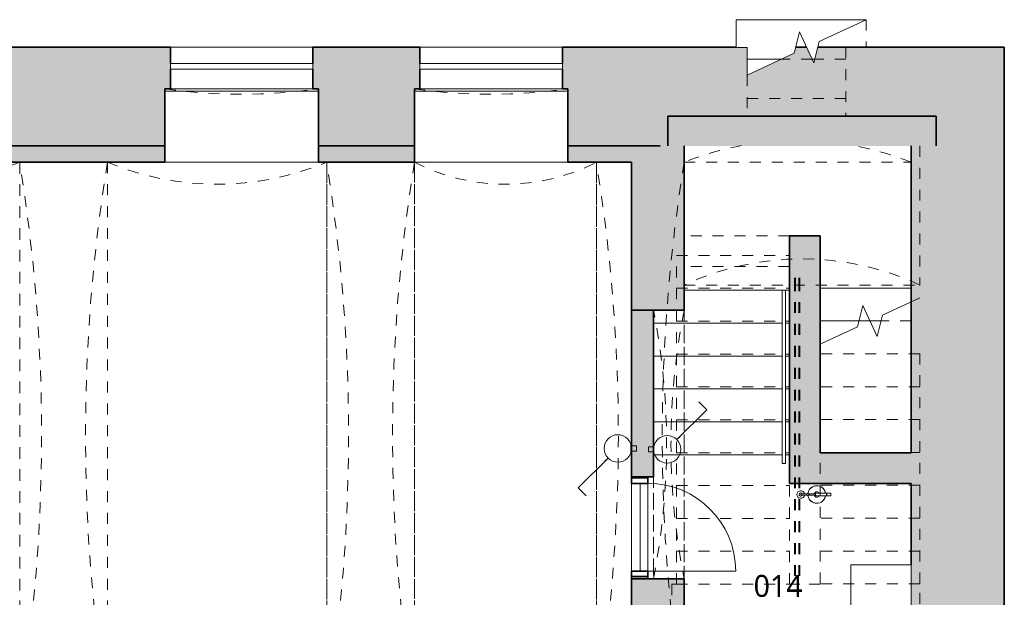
# Model space of a CAD drawing. Header units: metres. Extents: x -0.2 to 46.2, y -4.9 to 27.9.
# Tile 11 of 11: x 30.8 to 39.8, y 9.7 to 15. Entities that reach past the tile are written whole.
import ezdxf

# ---------------------------------------------------------------- set-up
doc = ezdxf.new("R2010")
doc.units = ezdxf.units.M
for name, pattern in [('AV - Carkovana 2mm', [0.0027, 0.002, -0.0007]), ('AV - Cerch_ 1 tecka 4mm', [0.006, 0.004, -0.001, 0, -0.001]), ('AV - Cerch_ 2 tecky 2mm', [0.0038, 0.002, -0.0006, 0, -0.0006, 0, -0.0006]), ('AV - Cerch_ 2 tecky 4mm', [0.008, 0.004, -0.0015, 0, -0.001, 0, -0.0015])]:
    doc.linetypes.add(name, pattern=pattern)
doc.layers.add('AV-MISTNOSTI', color=5, linetype='Continuous', lineweight=5, true_color=0x0000ff)
doc.layers.add('AV-TEXTY', color=5, linetype='Continuous', lineweight=13, true_color=0x0000ff)
doc.layers.add('AV-SRAFY', color=7, linetype='Continuous', lineweight=35)
doc.layers.add('AV-STAVBA', color=7, linetype='Continuous', lineweight=18)
doc.styles.add('Trebuchet MS_B', font='trebuc.ttf', dxfattribs={"height": 0.2})

# ---------------------------------------------------------------- blocks, each defined once
blk = doc.blocks.new('GM_Otvor s klenutým nadpražím - 4990x1950_4050-883161-1PP')
at = {"layer": 'AV-STAVBA', "color": 254, "linetype": 'AV - Cerch_ 1 tecka 4mm', "lineweight": 13, "true_color": 0xcccccc}
for p, q in [((-2.495, 0.4), (2.495, 0.4)), ((2.4115, -0.4), (-2.4115, -0.4))]:
    blk.add_line(p, q, dxfattribs=at)
for centre, start, end in [((0, 15.8626), 260.8339, 279.1661), ((0, -15.8626), 80.8339, 99.1661)]:
    blk.add_arc(centre, 15.6626, start, end, dxfattribs=at)
blk = doc.blocks.new('DO_1-L_Ocel_ - 800x1970_150-V1-1PP')
at = {"layer": 'AV-STAVBA', "color": 254, "true_color": 0xcccccc}
for p in [(0.4, 0.875), (-0.4, 0.075)]:
    blk.add_line(p, (0.4, 0.075), dxfattribs=at)
at = {"layer": 'AV-STAVBA', "color": 254, "linetype": 'AV - Cerch_ 1 tecka 4mm', "true_color": 0xcccccc}
for p, q in [((-0.45, 0.075), (0.45, 0.075)), ((-0.4, 0.075), (0.4, 0.075)), ((-0.45, -0.075), (0.45, -0.075)), ((-0.4, -0.075), (0.4, -0.075))]:
    blk.add_line(p, q, dxfattribs=at)
at = {"layer": 'AV-STAVBA', "color": 254, "lineweight": 35, "true_color": 0xcccccc}
for p, q in [((-0.4, 0.075), (-0.45, 0.075)), ((-0.4, -0.075), (-0.4, 0.075)), ((0.45, 0.075), (0.4, 0.075)), ((0.4, 0.075), (0.4, -0.075)), ((-0.45, -0.075), (-0.4, -0.075)), ((0.4, -0.075), (0.45, -0.075))]:
    blk.add_line(p, q, dxfattribs=at)
at = {"layer": 'AV-STAVBA', "color": 254, "true_color": 0xcccccc}
blk.add_arc((0.4, 0.075), 0.8, 90, 180, dxfattribs=at)
blk = doc.blocks.new('WI_1-1_sklepní_s příčlemi_s klenutým nadpražím_2x šikmý parapet_ nadpraží - 1300x600-1019331-1PP')
at = {"layer": 'AV-STAVBA', "color": 254, "true_color": 0xcccccc}
for p, q in [((-0.65, 0.375), (0.65, 0.375)), ((-0.65, 0.325), (-0.65, 0.375)), ((0.65, 0.375), (0.65, 0.325)), ((0.65, 0.325), (-0.65, 0.325))]:
    blk.add_line(p, q, dxfattribs=at)
at = {"layer": 'AV-STAVBA', "color": 254, "linetype": 'AV - Carkovana 2mm', "true_color": 0xcccccc}
blk.add_arc((0, 5.0958), 5, 261.95215, 278.04785, dxfattribs=at)
blk = doc.blocks.new('GM_Otvor s klenutým nadpražím - 2450x2330_2300-1650463-1PP')
at = {"layer": 'AV-STAVBA', "color": 254, "linetype": 'AV - Cerch_ 1 tecka 4mm', "lineweight": 13, "true_color": 0xcccccc}
for p, q in [((-1.225, 0.24), (1.225, 0.24)), ((1.1415, -0.04), (-1.1415, -0.04))]:
    blk.add_line(p, q, dxfattribs=at)
for centre, start, end in [((0, 6.4326), 258.81041, 281.18959), ((0, -6.2326), 78.81041, 101.18959)]:
    blk.add_arc(centre, 6.3126, start, end, dxfattribs=at)
blk = doc.blocks.new('GM_Otvor_obdélníkový - 930x2180-926093-1PP')
at = {"layer": 'AV-STAVBA', "color": 254, "linetype": 'AV - Cerch_ 1 tecka 4mm', "lineweight": 13, "true_color": 0xcccccc}
for p, q in [((-0.465, 0.1), (0.465, 0.1)), ((-0.465, -0.1), (0.465, -0.1)), ((-0.465, -0.1), (0.465, -0.1))]:
    blk.add_line(p, q, dxfattribs=at)
blk = doc.blocks.new('GM_Otvor s klenutým nadpražím - 4990x2050_4050-1402283-1PP')
at = {"layer": 'AV-STAVBA', "color": 254, "linetype": 'AV - Cerch_ 1 tecka 4mm', "lineweight": 13, "true_color": 0xcccccc}
for p, q in [((-2.495, 0.4), (2.495, 0.4)), ((2.4115, -0.4), (-2.4115, -0.4))]:
    blk.add_line(p, q, dxfattribs=at)
for centre, start, end in [((0, 15.8626), 260.8339, 279.1661), ((0, -15.8626), 80.8339, 99.1661)]:
    blk.add_arc(centre, 15.6626, start, end, dxfattribs=at)
blk = doc.blocks.new('GM_Void_valená klenba - GM_Void_valená klenba-1524416-1PP')
at = {"layer": 'AV-STAVBA', "color": 254, "linetype": 'AV - Cerch_ 1 tecka 4mm', "lineweight": 13, "true_color": 0xcccccc}
for p, q in [((-0.83, 2.495), (-0.83, -2.495)), ((-0.83, 2.495), (0.83, 2.495)), ((0.83, 2.495), (0.83, -2.495)), ((-0.83, -2.495), (0.83, -2.495))]:
    blk.add_line(p, q, dxfattribs=at)
for centre, start, end in [((0, 4.1147), 242.86788, 297.13212), ((0, -4.1147), 62.86788, 117.13212)]:
    blk.add_arc(centre, 1.82, start, end, dxfattribs=at)
blk = doc.blocks.new('GM_Void_valená klenba - GM_Void_valená klenba-1524417-1PP')
at = {"layer": 'AV-STAVBA', "color": 254, "linetype": 'AV - Cerch_ 1 tecka 4mm', "lineweight": 13, "true_color": 0xcccccc}
for p, q in [((-1, 2.495), (-1, -2.495)), ((-1, 2.495), (1, 2.495)), ((1, 2.495), (1, -2.495)), ((-1, -2.495), (1, -2.495))]:
    blk.add_line(p, q, dxfattribs=at)
for centre, start, end in [((0, 4.895), 247.38014, 292.61986), ((0, -4.895), 67.38014, 112.61986)]:
    blk.add_arc(centre, 2.6, start, end, dxfattribs=at)
blk = doc.blocks.new('GM_Void_valená klenba - GM_Void_valená klenba-1524418-1PP')
at = {"layer": 'AV-STAVBA', "color": 254, "linetype": 'AV - Cerch_ 1 tecka 4mm', "lineweight": 13, "true_color": 0xcccccc}
for p, q in [((-1.115, 2.495), (-1.115, -2.495)), ((-1.115, 2.495), (1.115, 2.495)), ((1.115, 2.495), (1.115, -2.495)), ((-1.115, -2.495), (1.115, -2.495))]:
    blk.add_line(p, q, dxfattribs=at)
for centre, start, end in [((0, 5.5051), 249.67456, 290.32544), ((0, -5.5051), 69.67456, 110.32544)]:
    blk.add_arc(centre, 3.21, start, end, dxfattribs=at)
blk = doc.blocks.new('GM_Nika s klenutým nadpražím - 2070x2300_2300-1345910-1PP')
at = {"layer": 'AV-STAVBA', "color": 254, "linetype": 'AV - Cerch_ 1 tecka 4mm', "lineweight": 13, "true_color": 0xcccccc}
blk.add_line((1.035, 0.525), (-1.035, 0.525), dxfattribs=at)
for start, end in [(248.1263, 259.32908), (280.67092, 291.8737)]:
    blk.add_arc((0, 3.1031), 2.7781, start, end, dxfattribs=at)
blk = doc.blocks.new('GM_Otvor_obdélníkový - 960x1970-1347470-1PP')
at = {"layer": 'AV-STAVBA', "color": 254, "linetype": 'AV - Cerch_ 1 tecka 4mm', "lineweight": 13, "true_color": 0xcccccc}
for p, q in [((-0.48, 0.14), (0.48, 0.14)), ((-0.48, -0.14), (0.48, -0.14)), ((-0.48, -0.14), (0.48, -0.14))]:
    blk.add_line(p, q, dxfattribs=at)
blk = doc.blocks.new('Railing - Railing-1400146-1PP')
at = {"layer": 'AV-STAVBA', "color": 254, "true_color": 0xcccccc}
for p, q in [((37.7398, 12.5299), (37.7698, 12.5299)), ((37.7398, 10.9499), (37.7398, 12.5299)), ((37.7698, 10.9499), (37.7698, 12.5299)), ((37.7698, 10.9499), (37.7398, 10.9499))]:
    blk.add_line(p, q, dxfattribs=at)
blk = doc.blocks.new('Railing - Railing-1407376-1PP')
at = {"layer": 'AV-STAVBA', "color": 254, "linetype": 'AV - Cerch_ 2 tecky 2mm', "true_color": 0xcccccc}
for p, q in [((37.8498, 12.6432), (37.8498, 12.6232)), ((37.8498, 12.6232), (37.8498, 9.8482)), ((37.8598, 12.6432), (37.8598, 12.6232)), ((37.8598, 12.6432), (37.8598, 12.6232)), ((37.8598, 12.6232), (37.8598, 9.8482)), ((37.8598, 12.6232), (37.8598, 9.8482)), ((37.8898, 12.6432), (37.8898, 12.6232)), ((37.8898, 12.6432), (37.8898, 12.6232)), ((37.8898, 12.6232), (37.8898, 9.8482)), ((37.8898, 12.6232), (37.8898, 9.8482)), ((37.8998, 12.6432), (37.8998, 12.6232)), ((37.8998, 12.6232), (37.8998, 9.8482)), ((37.8998, 9.8482), (37.8498, 9.8482)), ((37.8898, 9.8482), (37.8598, 9.8482)), ((37.8898, 9.8482), (37.8598, 9.8482))]:
    blk.add_line(p, q, dxfattribs=at)
blk = doc.blocks.new('GM_Hasicí přístroj - Hasici pristroj-1546942-1PP')
at = {"layer": 'AV-STAVBA', "color": 254, "lineweight": 13, "true_color": 0xcccccc}
for p, q in [((-0.0421, 0.0036), (-0.1007, 0.0036)), ((-0.0421, 0.0111), (0.0579, 0.0111)), ((-0.0421, 0.0111), (-0.0421, -0.0139)), ((0.0579, 0.0111), (0.0605, 0.0111)), ((0.0579, 0.0111), (0.0579, -0.0139)), ((0.0605, 0.0111), (0.0979, 0.0111)), ((0.0605, 0.0111), (0.0605, -0.0139)), ((0.0979, 0.0111), (0.0979, -0.0139)), ((-0.1007, -0.0064), (-0.0421, -0.0064)), ((0.0579, -0.0139), (-0.0421, -0.0139)), ((0.0605, -0.0139), (0.0579, -0.0139)), ((0.0979, -0.0139), (0.0605, -0.0139))]:
    blk.add_line(p, q, dxfattribs=at)
at = {"layer": 'AV-STAVBA', "color": 254, "lineweight": 13, "true_color": 0xcccccc, "flags": 128}
for points in [[(-0.1007, 0.0036), (-0.1035, 0.0036), (-0.1063, 0.0036), (-0.1092, 0.0036), (-0.112, 0.0036), (-0.1149, 0.0036), (-0.1177, 0.0036), (-0.1205, 0.0036), (-0.1233, 0.0036), (-0.126, 0.0036), (-0.1288, 0.0036), (-0.1315, 0.0036), (-0.1341, 0.0036), (-0.1367, 0.0036), (-0.1393, 0.0036), (-0.1418, 0.0036), (-0.1443, 0.0036), (-0.1467, 0.0036), (-0.149, 0.0036), (-0.1513, 0.0036), (-0.1535, 0.0036), (-0.1556, 0.0036), (-0.1577, 0.0036), (-0.1596, 0.0036), (-0.1615, 0.0036), (-0.1633, 0.0036), (-0.165, 0.0036), (-0.1667, 0.0036), (-0.1682, 0.0036), (-0.1696, 0.0036), (-0.1709, 0.0036), (-0.1714, 0.0036)], [(-0.1714, -0.0064), (-0.1701, -0.0064), (-0.1687, -0.0064), (-0.1673, -0.0064), (-0.1657, -0.0064), (-0.164, -0.0064), (-0.1622, -0.0064), (-0.1604, -0.0064), (-0.1584, -0.0064), (-0.1564, -0.0064), (-0.1543, -0.0064), (-0.1522, -0.0064), (-0.1499, -0.0064), (-0.1476, -0.0064), (-0.1452, -0.0064), (-0.1428, -0.0064), (-0.1403, -0.0064), (-0.1377, -0.0064), (-0.1351, -0.0064), (-0.1325, -0.0064), (-0.1298, -0.0064), (-0.1271, -0.0064), (-0.1244, -0.0064), (-0.1216, -0.0064), (-0.1188, -0.0064), (-0.116, -0.0064), (-0.1131, -0.0064), (-0.1103, -0.0064), (-0.1074, -0.0064), (-0.1046, -0.0064), (-0.1018, -0.0064), (-0.1007, -0.0064)]]:
    blk.add_lwpolyline(points, dxfattribs=at)
at = {"layer": 'AV-STAVBA', "color": 254, "lineweight": 13, "true_color": 0xcccccc}
for centre, radius, start, end in [((-0.1772, -0.0014), 0.035, 7.23753, 180), ((-0.1764, -0.0014), 0.015, 18.64917, 180), ((-0.1764, -0.0014), 0.015, 165, 180), ((-0.1764, -0.0014), 0.015, 105, 134.93615), ((-0.1714, -0.0014), 0.005, 150, 180), ((-0.1714, -0.0014), 0.005, 90, 120), ((-0.1764, -0.0014), 0.015, 45.06385, 75), ((-0.1764, -0.0014), 0.015, 18.64917, 44.93615), ((-0.0307, -0.0014), 0.08, 90, 176.37662), ((-0.0307, -0.0014), 0.08, 159.97132, 176.42822), ((-0.0307, -0.0014), 0.08, 114.97132, 155.02868), ((-0.0307, -0.0014), 0.08, 90, 110.02868), ((-0.0307, -0.0014), 0.025, 90, 169.20034), ((-0.0307, -0.0014), 0.08, 69.97132, 90), ((-0.0307, -0.0014), 0.08, 9.18677, 90), ((-0.0307, -0.0014), 0.025, 30, 90), ((-0.0307, -0.0014), 0.08, 24.97132, 65.02868), ((-0.0307, -0.0014), 0.08, 9.05555, 20.02868), ((-0.1772, -0.0014), 0.035, 180, 351.96894), ((-0.1764, -0.0014), 0.015, 174.95011, 180), ((-0.1764, -0.0014), 0.015, 180, 185.04989), ((-0.1764, -0.0014), 0.015, 180, 224.93615), ((-0.1764, -0.0014), 0.015, 180, 341.97651), ((-0.1764, -0.0014), 0.015, 240, 270), ((-0.1714, -0.0014), 0.005, 180, 210), ((-0.1714, -0.0014), 0.005, 240, 285), ((-0.1764, -0.0014), 0.015, 330, 341.97651), ((-0.0307, -0.0014), 0.08, 183.5619, 200.02868), ((-0.0307, -0.0014), 0.08, 183.6137, 270), ((-0.0307, -0.0014), 0.08, 204.97132, 245.02868), ((-0.0307, -0.0014), 0.08, 249.97132, 270), ((-0.0307, -0.0014), 0.025, 190.79953, 270), ((-0.0307, -0.0014), 0.025, 270, 330), ((-0.0307, -0.0014), 0.08, 270, 350.81323), ((-0.0307, -0.0014), 0.08, 270, 290.02868), ((-0.0307, -0.0014), 0.08, 294.97132, 335.02868), ((-0.0307, -0.0014), 0.08, 339.97132, 350.94445)]:
    blk.add_arc(centre, radius, start, end, dxfattribs=at)
for points, knots in [([(-0.1764, -0.0014), (-0.1764, -0.0009), (-0.1762, 0.0003), (-0.1753, 0.0019), (-0.1742, 0.0028), (-0.1731, 0.0033), (-0.1725, 0.0034), (-0.1723, 0.0035)], [0, 0, 0, 0, 0.1111111, 0.2222222, 0.3333333, 0.3888889, 0.4444444, 0.4444444, 0.4444444, 0.4444444]), ([(-0.1689, -0.0058), (-0.1692, -0.0059), (-0.1697, -0.0062), (-0.1705, -0.0064), (-0.1714, -0.0065), (-0.1723, -0.0064), (-0.1731, -0.0062), (-0.1742, -0.0057), (-0.1753, -0.0047), (-0.1762, -0.0032), (-0.1764, -0.002), (-0.1764, -0.0014)], [0.3333333, 0.3333333, 0.3333333, 0.3333333, 0.3888889, 0.4444444, 0.5, 0.5555556, 0.6111111, 0.6666667, 0.7777778, 0.8888889, 1, 1, 1, 1])]:
    blk.add_open_spline(points, degree=3, knots=knots, dxfattribs=at)
for points in [[(-0.1004, -0.0014), (-0.1004, -0.0009), (-0.1004, 0.0003), (-0.1005, 0.0018), (-0.1005, 0.003), (-0.1006, 0.0034), (-0.1006, 0.0035)], [(-0.1006, -0.0064), (-0.1006, -0.0063), (-0.1005, -0.0059), (-0.1005, -0.0047), (-0.1004, -0.0032), (-0.1004, -0.002), (-0.1004, -0.0014)]]:
    blk.add_open_spline(points, degree=3, dxfattribs=at)
blk = doc.blocks.new('GM_Void_valená klenba - GM_Void_valená klenba-1683622-1PP')
at = {"layer": 'AV-STAVBA', "color": 254, "linetype": 'AV - Cerch_ 1 tecka 4mm', "lineweight": 13, "true_color": 0xcccccc}
for p, q in [((-1.075, 0.353), (-1.075, -0.917)), ((1.075, 0.353), (1.075, -0.917)), ((-1.075, -0.917), (1.075, -0.917))]:
    blk.add_line(p, q, dxfattribs=at)
blk.add_arc((0, -3.2183), 2.54, 64.96143, 115.03857, dxfattribs=at)
blk = doc.blocks.new('D0089 - 1514 - OÚPSŘ_Benešova_rvt-1-1PP')
at = {"layer": 'AV-SRAFY', "lineweight": 5, "true_color": 0xcccccc}
h = blk.add_hatch(color=254, dxfattribs=at)
h.paths.add_polyline_path([(32.1098, 13.6982), (32.1098, 13.8482), (30.4848, 13.8482), (30.4848, 13.6982), (31.4944, 13.6982)])
h.paths.add_polyline_path([(33.5098, 13.6982), (34.3848, 13.6982), (34.3848, 13.8482), (33.5098, 13.8482)])
h.paths.add_polyline_path([(36.8448, 13.6982), (36.8448, 13.8482), (35.7848, 13.8482), (35.7848, 13.6982), (36.6248, 13.6982)])
h.paths.add_polyline_path([(22.2948, 13.6982), (22.8198, 13.6982), (22.8198, 13.8482), (22.3279, 13.8482), (22.3279, 14.7482), (17.1148, 14.7482), (17.1148, 13.6982), (22.186, 13.6982)])
h.paths.add_polyline_path([(29.0848, 13.6982), (29.0848, 13.8482), (27.4398, 13.8482), (27.4398, 13.6982), (27.4548, 13.6982)])
h.paths.add_polyline_path([(26.1398, 13.6982), (26.1398, 13.8482), (24.1198, 13.8482), (24.1198, 13.6982), (25.4349, 13.6982)])
h = blk.add_hatch(color=254, dxfattribs=at)
h.paths.add_polyline_path([(38.9148, 13.8482), (38.9148, 14.7482), (38.064, 14.7482), (38.0291, 14.6045), (37.9621, 14.7482), (37.8628, 14.7471), (37.8497, 14.6933), (37.4198, 14.4928), (37.4198, 14.7471), (35.7348, 14.7482), (35.7348, 14.3682), (35.7848, 14.3682), (35.7848, 13.8482), (38.0763, 13.8482)])
h.paths.add_polyline_path([(34.3848, 13.8482), (34.3848, 14.3682), (34.4348, 14.3682), (34.4348, 14.7482), (33.4598, 14.7482), (33.4598, 14.3682), (33.5098, 14.3682), (33.5098, 13.8482)])
h.paths.add_polyline_path([(30.4848, 13.8482), (32.1098, 13.8482), (32.1098, 14.3682), (32.1598, 14.3682), (32.1598, 14.7482), (30.4348, 14.7482), (30.4348, 14.3682), (30.4848, 14.3682)])
h.paths.add_polyline_path([(29.0848, 13.8482), (29.0848, 14.3682), (29.1348, 14.3682), (29.1348, 14.7482), (27.4398, 14.7482), (27.4398, 13.8482), (27.4548, 13.8482)])
h.paths.add_polyline_path([(26.1398, 13.8482), (26.1398, 14.7482), (23.5198, 14.7482), (23.5198, 14.3682), (24.1198, 14.3682), (24.1198, 13.8482), (25.4349, 13.8482)])
h.paths.add_polyline_path([(22.8198, 13.8482), (22.8198, 14.7482), (22.3279, 14.7482), (22.3279, 13.8482)])
for points in [[(39.5736, 13.8482), (39.7648, 13.8482), (39.7648, 14.7482), (38.9148, 14.7482), (38.9148, 13.8482)], [(36.6948, 13.8482), (39.1448, 13.8482), (39.1448, 14.1182), (36.6948, 14.1182)], [(39.5736, 13.0482), (39.7648, 13.0482), (39.7648, 13.8482), (38.9148, 13.8482), (38.9148, 13.0482)], [(39.7648, 1.3982), (39.7648, 13.0482), (38.9148, 13.0482), (38.9148, 1.3982)]]:
    blk.add_hatch(color=254, dxfattribs=at).paths.add_polyline_path(points)
h = blk.add_hatch(color=254, dxfattribs=at)
h.paths.add_polyline_path([(36.8448, 8.7082), (36.8448, 9.8982), (36.3648, 9.8982), (36.3648, 8.7082)])
h.paths.add_polyline_path([(36.8448, 12.3482), (36.8448, 13.6982), (36.3648, 13.6982), (36.3648, 12.3482)])
at = {"layer": 'AV-SRAFY', "lineweight": 18, "true_color": 0xcccccc}
for points in [[(37.8063, 10.7682), (38.0848, 10.7682), (38.0848, 13.0282), (37.8048, 13.0282), (37.8048, 10.7682)], [(36.3648, 10.8282), (36.5648, 10.8282), (36.5648, 12.3482), (36.3648, 12.3482)], [(38.5637, 10.7682), (38.9148, 10.7682), (38.9148, 11.0482), (38.0848, 11.0482), (38.0848, 10.7682)]]:
    blk.add_hatch(color=254, dxfattribs=at).paths.add_polyline_path(points)
h = blk.add_hatch(color=254, dxfattribs=at)
h.paths.add_polyline_path([(36.5148, 9.8982), (36.5148, 9.9182), (36.3648, 9.9182), (36.3648, 9.8982)])
h.paths.add_polyline_path([(36.3648, 10.8182), (36.5148, 10.8182), (36.5148, 10.8282), (36.3648, 10.8282)])
at = {"layer": 'AV-STAVBA', "color": 254, "true_color": 0xcccccc}
for p, q in [((38.5063, 14.9994), (37.3198, 14.9994)), ((37.3198, 14.9994), (37.3198, 14.7471)), ((32.1598, 14.7482), (33.4598, 14.7482)), ((34.4348, 14.7482), (35.7348, 14.7482)), ((37.3198, 14.7471), (37.4198, 14.7471)), ((37.4198, 14.7471), (37.4198, 14.6394)), ((37.4198, 14.6394), (37.4198, 14.4928)), ((37.7342, 14.6394), (37.4198, 14.6394)), ((38.0376, 14.6394), (38.0128, 14.6394)), ((32.1598, 14.3682), (33.4598, 14.3682)), ((34.4348, 14.3682), (35.7348, 14.3682)), ((32.1098, 14.3482), (33.5098, 14.3482)), ((34.3848, 14.3482), (35.7848, 14.3482)), ((33.5098, 13.6982), (32.1098, 13.6982)), ((35.7848, 13.6982), (34.3848, 13.6982)), ((36.8448, 12.5299), (37.7398, 12.5299)), ((37.7698, 12.5299), (37.8048, 12.5299)), ((38.9148, 12.5506), (38.0848, 12.5506)), ((36.5648, 12.2299), (37.7398, 12.2299)), ((37.7698, 12.2299), (37.8048, 12.2299)), ((38.4394, 12.2506), (38.0848, 12.2506)), ((38.6403, 12.2506), (38.5398, 12.2506)), ((36.5648, 11.9299), (37.7398, 11.9299)), ((37.7698, 11.9299), (37.8048, 11.9299)), ((36.5648, 11.6299), (37.7398, 11.6299)), ((37.7698, 11.6299), (37.8048, 11.6299)), ((36.5648, 11.3299), (37.7398, 11.3299)), ((37.7698, 11.3299), (37.8048, 11.3299)), ((36.5648, 11.0299), (37.7398, 11.0299)), ((37.7698, 11.0299), (37.8048, 11.0299)), ((36.3648, 9.9682), (36.3648, 10.7682)), ((36.4448, 9.9682), (36.4448, 10.7682)), ((36.5148, 10.7682), (36.5148, 9.9682))]:
    blk.add_line(p, q, dxfattribs=at)
at = {"layer": 'AV-STAVBA', "color": 254, "linetype": 'AV - Cerch_ 2 tecky 4mm', "true_color": 0xcccccc}
for p, q in [((38.5063, 14.9994), (37.3198, 14.9994)), ((38.5063, 14.9994), (38.5063, 14.7482)), ((38.3198, 14.7482), (38.3198, 14.1182)), ((38.5063, 14.7482), (38.3198, 14.7482)), ((37.7342, 14.6394), (37.4198, 14.6394)), ((38.0128, 14.6394), (37.7342, 14.6394)), ((38.0128, 14.6394), (37.7342, 14.6394)), ((38.0376, 14.6394), (38.0128, 14.6394)), ((38.3198, 14.6394), (38.0376, 14.6394)), ((38.3198, 14.6394), (38.0376, 14.6394)), ((37.4198, 14.4928), (37.4198, 14.1182)), ((38.3198, 14.2794), (37.4198, 14.2794)), ((38.3198, 14.2794), (37.4198, 14.2794)), ((38.3198, 14.1182), (37.4198, 14.1182)), ((36.7748, 12.8482), (37.8048, 12.8482)), ((36.7748, 9.8482), (36.7748, 12.8482)), ((37.8048, 9.8482), (37.8048, 12.8482)), ((36.7748, 12.5482), (37.8048, 12.5482)), ((36.7748, 12.5482), (37.8048, 12.5482)), ((36.8448, 12.5299), (37.7398, 12.5299)), ((37.7698, 12.5299), (37.8048, 12.5299)), ((38.9148, 12.5506), (38.0848, 12.5506)), ((36.5648, 12.2299), (37.7398, 12.2299)), ((36.7748, 12.2482), (37.8048, 12.2482)), ((36.7748, 12.2482), (37.8048, 12.2482)), ((37.7698, 12.2299), (37.8048, 12.2299)), ((38.4394, 12.2506), (38.0848, 12.2506)), ((38.5398, 12.2506), (38.4394, 12.2506)), ((38.5398, 12.2506), (38.4394, 12.2506)), ((38.6403, 12.2506), (38.5398, 12.2506)), ((38.9148, 12.2506), (38.6403, 12.2506)), ((38.9148, 12.2506), (38.6403, 12.2506)), ((36.7748, 11.9482), (37.8048, 11.9482)), ((36.7748, 11.9482), (37.8048, 11.9482)), ((38.0848, 11.9543), (38.0848, 9.8506)), ((38.9948, 11.9506), (38.0848, 11.9506)), ((38.9948, 11.9506), (38.0848, 11.9506)), ((38.9948, 11.9543), (38.9948, 9.8506)), ((36.5648, 11.9299), (37.7398, 11.9299)), ((37.7698, 11.9299), (37.8048, 11.9299)), ((36.5648, 11.6299), (37.7398, 11.6299)), ((36.7748, 11.6482), (37.8048, 11.6482)), ((36.7748, 11.6482), (37.8048, 11.6482)), ((37.7698, 11.6299), (37.8048, 11.6299)), ((38.9948, 11.6506), (38.0848, 11.6506)), ((38.9948, 11.6506), (38.0848, 11.6506)), ((36.5648, 11.3299), (37.7398, 11.3299)), ((36.7748, 11.3482), (37.8048, 11.3482)), ((36.7748, 11.3482), (37.8048, 11.3482)), ((37.7698, 11.3299), (37.8048, 11.3299)), ((38.9948, 11.3506), (38.0848, 11.3506)), ((38.9948, 11.3506), (38.0848, 11.3506)), ((36.7748, 11.0482), (37.8048, 11.0482)), ((36.7748, 11.0482), (37.8048, 11.0482)), ((38.9948, 11.0506), (38.0848, 11.0506)), ((38.9948, 11.0506), (38.0848, 11.0506)), ((36.5648, 11.0299), (37.7398, 11.0299)), ((37.7698, 11.0299), (37.8048, 11.0299)), ((36.7748, 10.7482), (37.8048, 10.7482)), ((36.7748, 10.7482), (37.8048, 10.7482)), ((38.9948, 10.7506), (38.0848, 10.7506)), ((38.9948, 10.7506), (38.0848, 10.7506)), ((36.7748, 10.4482), (37.8048, 10.4482)), ((36.7748, 10.4482), (37.8048, 10.4482)), ((38.9948, 10.4506), (38.0848, 10.4506)), ((38.9948, 10.4506), (38.0848, 10.4506)), ((36.7748, 10.1482), (37.8048, 10.1482)), ((36.7748, 10.1482), (37.8048, 10.1482)), ((38.9948, 10.1506), (38.0848, 10.1506)), ((38.9948, 10.1506), (38.0848, 10.1506)), ((36.7748, 9.8482), (36.7311, 9.8482)), ((36.7311, 9.8482), (36.7311, 8.6682)), ((36.7748, 9.8482), (37.8048, 9.8482)), ((36.7748, 9.8482), (37.8048, 9.8482)), ((38.0848, 9.8482), (37.8048, 9.8482)), ((38.0848, 9.8506), (38.0848, 9.8482)), ((38.9948, 9.8506), (38.0848, 9.8506)), ((38.9948, 9.8506), (38.0848, 9.8506)), ((38.9948, 8.6682), (38.9948, 9.8506))]:
    blk.add_line(p, q, dxfattribs=at)
at = {"layer": 'AV-STAVBA', "color": 254, "lineweight": 13, "true_color": 0xcccccc}
for p, q in [((38.0763, 14.7989), (38.5063, 14.9994)), ((37.8497, 14.6933), (37.897, 14.8877)), ((37.897, 14.8877), (38.0291, 14.6045)), ((38.0291, 14.6045), (38.0763, 14.7989)), ((37.4198, 14.4928), (37.8497, 14.6933)), ((38.6531, 12.3034), (38.9948, 12.4627)), ((38.4265, 12.1978), (38.4738, 12.3922)), ((38.4738, 12.3922), (38.6058, 12.109)), ((38.6058, 12.109), (38.6531, 12.3034)), ((38.0848, 12.0384), (38.4265, 12.1978))]:
    blk.add_line(p, q, dxfattribs=at)
at = {"layer": 'AV-STAVBA', "color": 254, "lineweight": 35, "true_color": 0xcccccc}
for p, q in [((30.4348, 14.7482), (32.1598, 14.7482)), ((32.1598, 14.7482), (32.1598, 14.5982)), ((33.4598, 14.7482), (34.4348, 14.7482)), ((33.4598, 14.7482), (33.4598, 14.5982)), ((34.4348, 14.7482), (34.4348, 14.5982)), ((37.3198, 14.7482), (35.7348, 14.7482)), ((35.7348, 14.7482), (35.7348, 14.5982)), ((37.9621, 14.7482), (37.8631, 14.7482)), ((38.9148, 14.7482), (38.064, 14.7482)), ((38.9148, 14.7482), (39.7648, 14.7482)), ((39.7648, 14.7482), (39.7648, 13.8482)), ((32.1598, 14.5482), (32.1598, 14.3682)), ((33.4598, 14.5482), (33.4598, 14.3682)), ((34.4348, 14.5482), (34.4348, 14.3682)), ((35.7348, 14.5482), (35.7348, 14.3682)), ((32.1598, 14.3682), (32.1098, 14.3682)), ((32.1098, 13.8482), (32.1098, 14.3682)), ((33.4598, 14.3682), (33.5098, 14.3682)), ((33.5098, 14.3682), (33.5098, 13.8482)), ((34.4348, 14.3682), (34.3848, 14.3682)), ((34.3848, 13.8482), (34.3848, 14.3682)), ((35.7348, 14.3682), (35.7848, 14.3682)), ((35.7848, 14.3682), (35.7848, 13.8482)), ((36.6948, 14.1182), (36.6948, 13.8482)), ((36.6948, 14.1182), (39.1448, 14.1182)), ((39.1448, 14.1182), (39.1448, 13.8482)), ((30.4848, 13.8482), (32.1098, 13.8482)), ((32.1098, 13.6982), (32.1098, 13.8482)), ((33.5098, 13.6982), (33.5098, 13.8482)), ((33.5098, 13.8482), (34.3848, 13.8482)), ((34.3848, 13.6982), (34.3848, 13.8482)), ((35.7848, 13.6982), (35.7848, 13.8482)), ((35.7848, 13.8482), (36.6248, 13.8482)), ((36.8448, 13.6982), (36.8448, 13.8482)), ((38.9148, 13.0482), (38.9148, 13.8482)), ((39.7648, 13.0482), (39.7648, 13.8482)), ((32.1098, 13.6982), (30.4848, 13.6982)), ((34.3848, 13.6982), (33.5098, 13.6982)), ((36.3648, 13.6982), (35.7848, 13.6982)), ((36.3648, 13.6982), (36.3648, 12.3482)), ((36.8448, 13.6982), (36.8448, 12.3482)), ((37.8048, 13.0282), (37.8048, 10.7682)), ((38.0848, 13.0282), (37.8048, 13.0282)), ((38.0848, 11.0482), (38.0848, 13.0282)), ((38.9148, 11.0482), (38.9148, 13.0482)), ((39.7648, 1.3982), (39.7648, 13.0482)), ((36.8448, 12.3482), (36.3648, 12.3482)), ((36.3648, 12.3482), (36.3648, 10.8282)), ((36.5648, 12.3482), (36.3648, 12.3482)), ((36.5648, 10.8282), (36.5648, 12.3482)), ((38.9148, 11.0482), (38.0848, 11.0482)), ((36.3648, 10.8282), (36.5648, 10.8282)), ((36.3648, 10.8282), (36.3648, 10.8182)), ((36.5148, 10.8282), (36.3648, 10.8282)), ((36.3648, 10.8182), (36.5148, 10.8182)), ((36.5148, 10.8182), (36.5148, 10.8282)), ((37.8048, 10.7682), (38.0848, 10.7682)), ((38.0848, 10.7682), (38.9148, 10.7682)), ((38.9148, 10.0247), (38.9148, 10.7682)), ((36.3648, 9.9182), (36.3648, 9.8982)), ((36.5148, 9.9182), (36.3648, 9.9182)), ((36.8448, 9.8982), (36.3648, 9.8982)), ((36.3648, 8.7082), (36.3648, 9.8982)), ((36.3648, 9.8982), (36.5148, 9.8982)), ((36.5148, 9.8982), (36.5148, 9.9182)), ((36.8448, 8.7082), (36.8448, 9.8982))]:
    blk.add_line(p, q, dxfattribs=at)
at = {"layer": 'AV-STAVBA', "color": 254, "lineweight": 18, "true_color": 0xcccccc}
for name, p in [('WI_1-1_sklepní_s příčlemi_s klenutým nadpražím_2x šikmý parapet_ nadpraží - 1300x600-1019331-1PP', (32.8098, 14.2232)), ('WI_1-1_sklepní_s příčlemi_s klenutým nadpražím_2x šikmý parapet_ nadpraží - 1300x600-1019331-1PP', (35.0848, 14.2232)), ('GM_Void_valená klenba - GM_Void_valená klenba-1683622-1PP', (37.9198, 13.4952)), ('GM_Void_valená klenba - GM_Void_valená klenba-1524418-1PP', (29.6698, 11.2032)), ('GM_Void_valená klenba - GM_Void_valená klenba-1524417-1PP', (32.5848, 11.2032)), ('GM_Void_valená klenba - GM_Void_valená klenba-1524416-1PP', (35.2148, 11.2032)), ('Railing - Railing-1407376-1PP', (0, 0)), ('Railing - Railing-1400146-1PP', (0, 0)), ('GM_Hasicí přístroj - Hasici pristroj-1546942-1PP', (38.0848, 10.6682))]:
    blk.add_blockref(name, p, dxfattribs=at)
for name, p, rotation in [('GM_Nika s klenutým nadpražím - 2070x2300_2300-1345910-1PP', (37.8798, 14.2232), 180), ('GM_Otvor s klenutým nadpražím - 4990x1950_4050-883161-1PP', (31.1848, 11.2032), 269.9999999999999), ('GM_Otvor s klenutým nadpražím - 4990x1950_4050-883161-1PP', (33.9848, 11.2032), 89.99999999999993), ('GM_Otvor s klenutým nadpražím - 4990x2050_4050-1402283-1PP', (36.4448, 11.2032), 89.99999999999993), ('GM_Otvor_obdélníkový - 960x1970-1347470-1PP', (37.3248, 12.8882), 180), ('GM_Otvor s klenutým nadpražím - 2450x2330_2300-1650463-1PP', (36.6048, 11.1232), 269.9999999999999), ('GM_Otvor_obdélníkový - 930x2180-926093-1PP', (36.4648, 10.3632), 269.9999999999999), ('DO_1-L_Ocel_ - 800x1970_150-V1-1PP', (36.4398, 10.3682), 270)]:
    blk.add_blockref(name, p, dxfattribs=dict(at, rotation=rotation))
blk = doc.blocks.new('EF_Vypínač - Jednoklapka-835338-1PP')
at = {"layer": 'AV-STAVBA'}
for p, q in [((5.2998, 19.0011), (5.2998, 19.0811)), ((5.2998, 19.0811), (5.3048, 19.0811)), ((5.2998, 19.0711), (5.2998, 19.0111)), ((5.2998, 19.0111), (5.2998, 19.0711)), ((5.3048, 19.0811), (5.3048, 19.0011)), ((5.3048, 19.0651), (5.3498, 19.0651)), ((5.3498, 19.0651), (5.3498, 19.0171)), ((5.3048, 19.0011), (5.2998, 19.0011)), ((5.3498, 19.0171), (5.3048, 19.0171))]:
    blk.add_line(p, q, dxfattribs=at)
blk = doc.blocks.new('EE_FB_Rozvaděč na stěnu - 1200x2000-862559-1PP')
at = {"layer": 'AV-STAVBA'}
for p, q in [((38.3648, 8.8547), (38.3648, 10.0247)), ((38.9148, 10.0247), (38.3648, 10.0247)), ((38.9148, 10.0247), (38.9148, 8.8547)), ((38.3648, 8.8547), (38.9148, 8.8547))]:
    blk.add_line(p, q, dxfattribs=at)
at = {"layer": 'AV-STAVBA', "color": 5, "lineweight": 13, "true_color": 0x0000ff}
for p, q in [((38.77, 9.5297), (38.77, 9.3497)), ((38.86, 9.5297), (38.77, 9.5297)), ((38.86, 9.3497), (38.86, 9.5297)), ((38.8148, 9.4697), (38.8148, 9.4097)), ((38.77, 9.3497), (38.86, 9.3497))]:
    blk.add_line(p, q, dxfattribs=at)

msp = doc.modelspace()

# ---------------------------------------------------------------- linework, layer by layer
at = {"layer": 'AV-TEXTY', "lineweight": 5}
for p, q in [((37.0508, 11.4399), (36.9789, 11.5118)), ((36.7782, 11.1673), (37.0508, 11.4399)), ((36.7782, 11.1673), (36.8079, 11.197)), ((36.1514, 10.9992), (35.8788, 10.7266)), ((36.1514, 10.9992), (36.1217, 10.9695)), ((35.8788, 10.7266), (35.9507, 10.6546))]:
    msp.add_line(p, q, dxfattribs=at)
for centre in [(36.2398, 11.0876), (36.6898, 11.0789)]:
    msp.add_circle(centre, 0.125, dxfattribs=at)

# ---------------------------------------------------------------- block references
at = {"lineweight": 5}
msp.add_blockref('D0089 - 1514 - OÚPSŘ_Benešova_rvt-1-1PP', (0, 0), dxfattribs=at)
at = {"layer": 'AV-STAVBA'}
msp.add_blockref('EF_Vypínač - Jednoklapka-835338-1PP', (31.06, -7.9535), dxfattribs=at)
at = {"layer": 'AV-STAVBA', "rotation": 180}
msp.add_blockref('EF_Vypínač - Jednoklapka-835338-1PP', (41.8696, 30.12), dxfattribs=at)
at = {"layer": 'AV-STAVBA', "color": 5, "lineweight": 13, "true_color": 0x0000ff}
msp.add_blockref('EE_FB_Rozvaděč na stěnu - 1200x2000-862559-1PP', (0, 0), dxfattribs=at)

# ---------------------------------------------------------------- texts
at = {"layer": 'AV-MISTNOSTI', "insert": (37.4785, 9.9325), "char_height": 0.2, "width": 0.601266, "attachment_point": 1, "style": 'Trebuchet MS_B'}
msp.add_mtext('014', dxfattribs=at)

doc.saveas('drawing.dxf')
